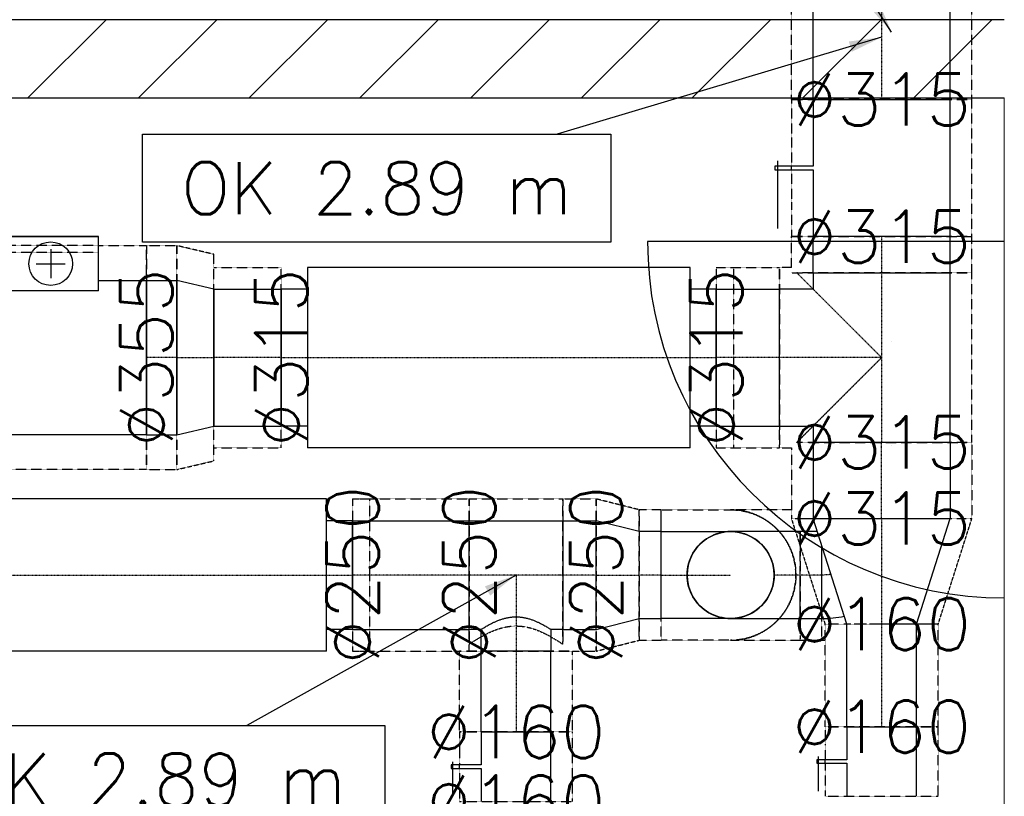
# Model space of a CAD drawing. Header units: millimetres. Extents: x -40063 to 512011, y 350190 to 687060.
# Tile 182 of 256: x 160119 to 162382, y 625321 to 627107. Entities that reach past the tile are written whole.
import ezdxf

# ---------------------------------------------------------------- set-up
doc = ezdxf.new("R2010")
doc.units = ezdxf.units.MM
doc.linetypes.add('DASHDOT', pattern=[1, 0.5, -0.25, 0, -0.25])
doc.linetypes.add('DASHED', pattern=[0.75, 0.5, -0.25])
doc.layers.get('0').update_dxf_attribs({"color": 8})
for name, color, linetype in [('Elementy Modelu - Strefy', 8, 'Continuous'), ('FLUID-N2', 7, 'Continuous'), ('FLUID-N2-120-DIM', 7, 'Continuous'), ('FLUID-N2-120-INF', 7, 'Continuous'), ('FLUID-N2-INS', 7, 'Continuous'), ('FLUID-N2-SYM', 7, 'Continuous'), ('FLUID-W2', 7, 'Continuous'), ('FLUID-W2-120-DIM', 7, 'Continuous'), ('FLUID-W2-120-INF', 7, 'Continuous'), ('FLUID-W2-INS', 7, 'Continuous'), ('FLUID-W2-SYM', 7, 'Continuous'), ('Konstrukcja - Ściany zew', 8, 'Continuous'), ('X_ref', 8, 'Continuous')]:
    doc.layers.add(name, color=color, linetype=linetype)
doc.styles.add('FDBES', font='simplex.shx')
doc.dimstyles.new('FDBES', dxfattribs={"dimscale": 50, "dimtxt": 4, "dimasz": 2.5, "dimexe": 0.8, "dimexo": 2, "dimgap": 1, "dimtad": 1, "dimdsep": 46, "dimtxsty": 'FDBES', "dimcen": 2.5, "dimclrd": 4, "dimclre": 5, "dimadec": 0, "dimazin": 0, "dimtfac": 1, "dimtmove": 0, "dimatfit": 3, "dimfxl": 1, "dimarcsym": 0})

# ---------------------------------------------------------------- blocks, each defined once
blk = doc.blocks.new('*U14560')
at = {"color": 0, "linetype": 'ByBlock', "lineweight": -2}
for p, q in [((-110, 278.5), (-110, 153.6)), ((-110, 278.5), (-110, 278.5)), ((110, 278.5), (-110, 278.5)), ((-110, 278.5), (110, 278.5)), ((110, 278.5), (110, 278.5)), ((110, 163.9), (110, 278.5)), ((-220, 177.5), (-110, 177.5)), ((110, 177.5), (220, 177.5)), ((110, 153.6), (110, 163.9)), ((110, 153.6), (-110, 153.6)), ((220, -177.5), (-220, -177.5))]:
    blk.add_line(p, q, dxfattribs=at)
at = {"color": 124, "linetype": 'Continuous', "lineweight": -3}
for p, q in [((0, 249.4), (0, 182.7)), ((-33.3, 216), (33.3, 216))]:
    blk.add_line(p, q, dxfattribs=at)
at = {"color": 124, "linetype": 'Continuous', "lineweight": -2}
for p, q in [((-220, 177.2), (-220, 0)), ((220, 0), (220, 177.2)), ((-220, 0), (-220, -177.2)), ((220, -177.2), (220, 0))]:
    blk.add_line(p, q, dxfattribs=at)
at = {"color": 124, "linetype": 'Continuous', "lineweight": -3}
blk.add_ellipse((0, 216), major_axis=(50, 0), ratio=1, dxfattribs=at)
at = {"layer": 'FLUID-N2-INS', "color": 124, "linetype": 'DASHED', "lineweight": -3}
for p, q in [((-220, 257.5), (-220, 177.2)), ((-220, 257.5), (-110, 257.5)), ((110, 257.5), (-110, 257.5)), ((-110, 257.5), (-110, 241.6)), ((110, 257.5), (220, 257.5)), ((110, 241.6), (110, 257.5)), ((220, 177.2), (220, 257.5)), ((110, 241.6), (-110, 241.6)), ((-220, -177.2), (-220, -257.5)), ((220, -257.5), (220, -177.2)), ((220, -257.5), (-220, -257.5))]:
    blk.add_line(p, q, dxfattribs=at)
blk = doc.blocks.new('*U14559')
at = {"color": 124, "linetype": 'Continuous', "lineweight": -2}
for p, q in [((-35, 0), (-35, 177.5)), ((35, 177.5), (35, 0)), ((-35, -177.5), (-35, 0)), ((35, 0), (35, -177.5))]:
    blk.add_line(p, q, dxfattribs=at)
at = {"color": 0, "linetype": 'ByBlock', "lineweight": -2}
for p, q in [((35, 177.5), (-35, 177.5)), ((35, -177.5), (-35, -177.5))]:
    blk.add_line(p, q, dxfattribs=at)
at = {"layer": 'FLUID-N2-INS', "color": 124, "linetype": 'DASHED', "lineweight": -3}
for p, q in [((-35, 177.5), (-35, 257.5)), ((35, 257.5), (-35, 257.5)), ((35, 257.5), (35, 177.5)), ((-35, -257.5), (-35, -177.5)), ((35, -177.5), (35, -257.5)), ((35, -257.5), (-35, -257.5))]:
    blk.add_line(p, q, dxfattribs=at)
at = {"layer": 'FLUID-N2-SYM', "color": 124, "linetype": 'DASHDOT', "lineweight": -3}
blk.add_line((-35, 0), (35, 0), dxfattribs=at)
blk = doc.blocks.new('*U14557')
at = {"color": 124, "linetype": 'Continuous', "lineweight": -2}
for p, q in [((-42.5, 177.5), (-42.5, 0)), ((42.5, 0), (42.5, 157.5)), ((-42.5, 0), (-42.5, -177.5)), ((42.5, -157.5), (42.5, 0))]:
    blk.add_line(p, q, dxfattribs=at)
at = {"color": 0, "linetype": 'ByBlock', "lineweight": -2}
for p, q in [((42.5, 157.5), (-42.5, 177.5)), ((-42.5, -177.5), (42.5, -157.5))]:
    blk.add_line(p, q, dxfattribs=at)
at = {"layer": 'FLUID-N2-INS', "color": 124, "linetype": 'DASHED', "lineweight": -3}
for p, q in [((-42.5, 257.5), (-42.5, 177.5)), ((42.5, 237.5), (-42.5, 257.5)), ((42.5, 157.5), (42.5, 237.5)), ((42.5, -237.5), (42.5, -157.5)), ((-42.5, -177.5), (-42.5, -257.5)), ((-42.5, -257.5), (42.5, -237.5))]:
    blk.add_line(p, q, dxfattribs=at)
at = {"layer": 'FLUID-N2-SYM', "color": 124, "linetype": 'DASHDOT', "lineweight": -3}
blk.add_line((-42.5, 0), (42.5, 0), dxfattribs=at)
blk = doc.blocks.new('*U14556')
at = {"color": 124, "linetype": 'Continuous', "lineweight": -2}
for p, q in [((-77.5, 0), (-77.5, 157.5)), ((-77.5, -157.5), (-77.5, 0))]:
    blk.add_line(p, q, dxfattribs=at)
at = {"color": 0, "linetype": 'ByBlock', "lineweight": -2}
for p, q in [((77.5, 157.5), (-77.5, 157.5)), ((77.5, -157.5), (-77.5, -157.5))]:
    blk.add_line(p, q, dxfattribs=at)
at = {"color": 124, "linetype": 'Continuous', "lineweight": -3}
for p, q in [((77.5, 157.5), (77.5, 0)), ((77.5, 0), (77.5, -157.5))]:
    blk.add_line(p, q, dxfattribs=at)
at = {"layer": 'FLUID-N2-INS', "color": 124, "linetype": 'DASHED', "lineweight": -3}
for p, q in [((-77.5, 157.5), (-77.5, 207.5)), ((77.5, 207.5), (-77.5, 207.5)), ((-77.5, -207.5), (-77.5, -157.5)), ((77.5, -207.5), (-77.5, -207.5))]:
    blk.add_line(p, q, dxfattribs=at)
at = {"layer": 'FLUID-N2-SYM', "color": 124, "linetype": 'DASHDOT', "lineweight": -3}
blk.add_line((-77.5, 0), (77.5, 0), dxfattribs=at)
blk = doc.blocks.new('*U14554')
at = {"color": 0, "linetype": 'ByBlock', "lineweight": -2}
for p, q in [((-440, 207.5), (-440, 0)), ((440, 207.5), (-440, 207.5)), ((440, 0), (440, 207.5)), ((-440, 157.5), (-500, 157.5)), ((500, 157.5), (440, 157.5)), ((-440, 0), (-440, -207.5)), ((440, -207.5), (440, 0)), ((-440, -157.5), (-500, -157.5)), ((500, -157.5), (440, -157.5)), ((440, -207.5), (-440, -207.5))]:
    blk.add_line(p, q, dxfattribs=at)
at = {"color": 124, "linetype": 'Continuous', "lineweight": -3}
for p, q in [((-500, 157.5), (-500, 0)), ((-500, 0), (-500, -157.5))]:
    blk.add_line(p, q, dxfattribs=at)
at = {"color": 124, "linetype": 'Continuous', "lineweight": -2}
for p, q in [((500, 0), (500, 157.5)), ((500, -157.5), (500, 0))]:
    blk.add_line(p, q, dxfattribs=at)
at = {"layer": 'FLUID-N2-INS', "color": 124, "linetype": 'DASHED', "lineweight": -3}
for p, q in [((500, 207.5), (500, 157.5)), ((500, 207.5), (540, 207.5)), ((540, 0), (540, 207.5)), ((540, -207.5), (540, 0)), ((500, -157.5), (500, -207.5)), ((500, -207.5), (540, -207.5))]:
    blk.add_line(p, q, dxfattribs=at)
at = {"layer": 'FLUID-N2-SYM', "color": 124, "linetype": 'DASHDOT', "lineweight": -3}
blk.add_line((-500, 0), (500, 0), dxfattribs=at)
blk = doc.blocks.new('*U14547')
at = {"color": 124, "linetype": 'Continuous', "lineweight": -2}
for p, q in [((-72.5, 0), (-72.5, 157.5)), ((72.5, 157.5), (72.5, 0)), ((-72.5, -157.5), (-72.5, 0)), ((72.5, 0), (72.5, -157.5))]:
    blk.add_line(p, q, dxfattribs=at)
at = {"color": 0, "linetype": 'ByBlock', "lineweight": -2}
for p, q in [((72.5, 157.5), (-72.5, 157.5)), ((72.5, -157.5), (-72.5, -157.5))]:
    blk.add_line(p, q, dxfattribs=at)
at = {"layer": 'FLUID-N2-INS', "color": 124, "linetype": 'DASHED', "lineweight": -3}
for p, q in [((-72.5, 157.5), (-72.5, 207.5)), ((72.5, 207.5), (-72.5, 207.5)), ((72.5, 207.5), (72.5, 157.5)), ((-72.5, -207.5), (-72.5, -157.5)), ((72.5, -157.5), (72.5, -207.5)), ((72.5, -207.5), (-72.5, -207.5))]:
    blk.add_line(p, q, dxfattribs=at)
at = {"layer": 'FLUID-N2-SYM', "color": 124, "linetype": 'DASHDOT', "lineweight": -3}
blk.add_line((-72.5, 0), (72.5, 0), dxfattribs=at)
blk = doc.blocks.new('*U14525')
at = {"color": 124, "linetype": 'Continuous', "lineweight": -2}
for p, q in [((-143, 157.5), (-143, 0)), ((143, 0), (143, 157.5)), ((-143, 0), (-143, -157.5)), ((143, -157.5), (143, 0))]:
    blk.add_line(p, q, dxfattribs=at)
at = {"color": 0, "linetype": 'ByBlock', "lineweight": -2}
for p, q in [((143, 157.5), (-143, 157.5)), ((143, -157.5), (-143, -157.5))]:
    blk.add_line(p, q, dxfattribs=at)
at = {"layer": 'FLUID-N2-INS', "color": 124, "linetype": 'DASHED', "lineweight": -3}
for p, q in [((-143, 207.5), (-143, 157.5)), ((143, 207.5), (-143, 207.5)), ((143, 157.5), (143, 207.5)), ((-143, -157.5), (-143, -207.5)), ((143, -207.5), (143, -157.5)), ((143, -207.5), (-143, -207.5))]:
    blk.add_line(p, q, dxfattribs=at)
at = {"layer": 'FLUID-N2-SYM', "color": 124, "linetype": 'DASHDOT', "lineweight": -3}
blk.add_line((-143, 0), (143, 0), dxfattribs=at)
blk = doc.blocks.new('*U14512')
at = {"color": 0, "linetype": 'ByBlock', "lineweight": -2}
for p, q in [((-157.5, 157.5), (-157.5, 235)), ((157.5, 235), (157.5, 157.5)), ((-195, 157.5), (-157.5, 157.5)), ((157.5, 157.5), (195, 157.5)), ((195, -157.5), (-195, -157.5))]:
    blk.add_line(p, q, dxfattribs=at)
at = {"layer": 'FLUID-N2-INS', "color": 124, "linetype": 'DASHED', "lineweight": -3}
for p, q in [((-207.5, 207.5), (-207.5, 235)), ((-207.5, 235), (207.5, 235)), ((207.5, 235), (207.5, 207.5)), ((-195, -207.5), (-195, 195)), ((0, 0), (-195, 195)), ((195, 195), (0, 0)), ((195, 179.7), (195, -195)), ((-195, 0), (-195.2, 0)), ((195, -207.5), (-195, -207.5))]:
    blk.add_line(p, q, dxfattribs=at)
at = {"layer": 'FLUID-N2-SYM', "color": 124, "linetype": 'DASHDOT', "lineweight": -3}
for p, q in [((0, 0), (0, 235)), ((-195, 0), (195, 0))]:
    blk.add_line(p, q, dxfattribs=at)
blk = doc.blocks.new('*U14459')
at = {"color": 124, "linetype": 'Continuous', "lineweight": -2}
for p, q in [((-87.5, 157.5), (-87.5, 0)), ((87.5, 0), (87.5, 157.5)), ((-87.5, 0), (-87.5, -157.5)), ((87.5, -157.5), (87.5, 0))]:
    blk.add_line(p, q, dxfattribs=at)
at = {"color": 0, "linetype": 'ByBlock', "lineweight": -2}
for p, q in [((87.5, 157.5), (-87.5, 157.5)), ((87.5, -157.5), (-87.5, -157.5))]:
    blk.add_line(p, q, dxfattribs=at)
at = {"layer": 'FLUID-N2-INS', "color": 124, "linetype": 'DASHED', "lineweight": -3}
for p, q in [((-87.5, 207.5), (-87.5, 207.4)), ((75, 207.5), (-87.5, 207.5)), ((-87.5, 206.7), (-87.5, 203.5)), ((-87.5, 198.6), (-87.5, 157.5)), ((87.5, 157.5), (87.5, 195)), ((-87.5, -157.5), (-87.5, -174.7)), ((87.5, -207.5), (87.5, -157.5)), ((-87.5, -203.5), (-87.5, -203.8)), ((-87.5, -205.4), (-87.5, -205.6)), ((-87.5, -207.4), (-87.5, -207.5)), ((87.5, -207.5), (-87.5, -207.5))]:
    blk.add_line(p, q, dxfattribs=at)
at = {"layer": 'FLUID-N2-SYM', "color": 124, "linetype": 'DASHDOT', "lineweight": -3}
for p, q in [((-87.5, 0), (75, 0)), ((75, 0), (87.5, 0))]:
    blk.add_line(p, q, dxfattribs=at)
blk = doc.blocks.new('*U14441')
at = {"color": 124, "linetype": 'Continuous', "lineweight": -2}
for p, q in [((-121.5, 0, -157.5), (-121.5, 0, -156.9)), ((-121.5, 0, 157.4), (-121.5, 0, 157.5)), ((-121.5, 0, 156.9), (-121.5, 0, 157.4)), ((121.5, 0, 14.8), (121.5, 0, -7.4)), ((121.5, 0, -79.7), (121.5, 0, -80)), ((121.5, 0, 80), (121.5, 0, 79.7)), ((121.5, 0, 80), (121.5, 0, 80))]:
    blk.add_line(p, q, dxfattribs=at)
at = {"color": 0, "linetype": 'ByBlock', "lineweight": -2}
for p, q in [((121.5, 0, 80), (-121.5, 0, 157.5)), ((121.5, 0, -80), (-121.5, 0, -157.5))]:
    blk.add_line(p, q, dxfattribs=at)
at = {"layer": 'FLUID-N2-INS', "color": 124, "linetype": 'DASHED', "lineweight": -3}
for p, q in [((-121.5, 0, -207.4), (-121.5, 0, -206.7)), ((-121.5, 0, 206.7), (-121.5, 0, 207.4)), ((-121.5, 0, 205.6), (-121.5, 0, 206.7)), ((-121.5, 0, 203.8), (-121.5, 0, 205.5)), ((-121.5, 0, 174.7), (-121.5, 0, 203.5)), ((-121.5, 0, -203.5), (-121.5, 0, -157.5)), ((-121.5, 0, -156.9), (-121.5, 0, 156.9)), ((-121.5, 0, 157.5), (-121.5, 0, 166.1)), ((-121.5, 0, -206.7), (-121.5, 0, -206.6)), ((121.5, 0, 130), (-121.5, 0, 207.5)), ((-121.5, 0, -207.5), (121.5, 0, -130)), ((121.5, 0, 129.5), (121.5, 0, 80)), ((121.5, 0, 79.7), (121.5, 0, 14.8)), ((121.5, 0, -7.4), (121.5, 0, -79.7)), ((121.5, 0, -80), (121.5, 0, -129.5)), ((121.5, 0, -129.5), (121.5, 0, -130)), ((121.5, 0, 129.9), (121.5, 0, 129.5))]:
    blk.add_line(p, q, dxfattribs=at)
at = {"layer": 'FLUID-N2-SYM', "color": 124, "linetype": 'DASHDOT', "lineweight": -3}
for p in [(-121.5, 0), (121.5, 0)]:
    blk.add_line(p, (121.5, 0), dxfattribs=at)
blk = doc.blocks.new('*U14542')
at = {"color": 124, "linetype": 'Continuous', "lineweight": -2}
for p, q in [((-118, 80), (-118, 77.7)), ((118, 0), (118, 80)), ((118, -80), (118, 0)), ((-118, -77.7), (-118, -79.7)), ((-118, -79.7), (-118, -80))]:
    blk.add_line(p, q, dxfattribs=at)
at = {"color": 0, "linetype": 'ByBlock', "lineweight": -2}
for p, q in [((118, 80), (-118, 80)), ((118, -80), (-118, -80))]:
    blk.add_line(p, q, dxfattribs=at)
at = {"layer": 'FLUID-N2-INS', "color": 124, "linetype": 'DASHED', "lineweight": -3}
for p, q in [((-118, 130), (-118, 80)), ((118, 130), (-118, 130)), ((118, 80), (118, 130)), ((-118, 77.7), (-118, 0)), ((-118, 0), (-118, -77.7)), ((-118, -80), (-118, -130)), ((118, -130), (118, -80)), ((118, -130), (-118, -130))]:
    blk.add_line(p, q, dxfattribs=at)
at = {"layer": 'FLUID-N2-SYM', "color": 124, "linetype": 'DASHDOT', "lineweight": -3}
for p, q in [((-118, 0), (118, 0)), ((-118, 0), (-118, 0)), ((118, 0), (118, 0))]:
    blk.add_line(p, q, dxfattribs=at)
blk = doc.blocks.new('*U17163')
at = {"color": 0, "linetype": 'ByBlock', "lineweight": -2}
for p, q in [((80, 0, -80), (-80, 0, -80)), ((-80, 0, 80), (-4, 0, 80)), ((-11.3, 0, 146), (0, 0, 146)), ((-4, 0, 149.2), (4, 0, 149.2)), ((-4, 0, 80), (-4, 0, 149.2)), ((4, 0, 130), (-4, 0, 130)), ((0, 0, 146), (67.9, 0, 146)), ((4, 0, 149.2), (4, 0, 80)), ((4, 0, 80), (80, 0, 80))]:
    blk.add_line(p, q, dxfattribs=at)
at = {"layer": 'FLUID-N2-INS', "color": 124, "linetype": 'DASHED', "lineweight": -3}
for p, q in [((80, 0, -130), (-80, 0, -130)), ((-80, 0, 130), (-40, 0, 130)), ((-80, 0, -130), (-80, 0, 130)), ((-40, 0, 130), (-4, 0, 130)), ((4, 0, 130), (40, 0, 130)), ((40, 0, 130), (80, 0, 130)), ((80, 0, 130), (80, 0, -130))]:
    blk.add_line(p, q, dxfattribs=at)
blk = doc.blocks.new('*U14429')
at = {"color": 0, "linetype": 'ByBlock', "lineweight": -2}
for p, q in [((-440, 175), (-440, 0)), ((440, 175), (-440, 175)), ((440, 0), (440, 175)), ((-440, 125), (-500, 125)), ((500, 125), (440, 125)), ((-440, 0), (-440, -175)), ((440, -175), (440, 0)), ((-440, -125), (-500, -125)), ((500, -125), (440, -125)), ((440, -175), (-440, -175))]:
    blk.add_line(p, q, dxfattribs=at)
at = {"color": 243, "linetype": 'Continuous', "lineweight": -3}
for p, q in [((-500, 125), (-500, 0)), ((-500, 0), (-500, -125))]:
    blk.add_line(p, q, dxfattribs=at)
at = {"color": 243, "linetype": 'Continuous', "lineweight": -2}
for p, q in [((500, 0), (500, 125)), ((500, -125), (500, 0))]:
    blk.add_line(p, q, dxfattribs=at)
at = {"layer": 'FLUID-W2-INS', "color": 243, "linetype": 'DASHED', "lineweight": -3}
for p, q in [((500, 175), (500, 125)), ((500, 175), (540, 175)), ((540, 0), (540, 175)), ((540, -175), (540, 0)), ((500, -125), (500, -175)), ((500, -175), (540, -175))]:
    blk.add_line(p, q, dxfattribs=at)
at = {"layer": 'FLUID-W2-SYM', "color": 243, "linetype": 'DASHDOT', "lineweight": -3}
blk.add_line((-500, 0), (500, 0), dxfattribs=at)
blk = doc.blocks.new('*U14529')
at = {"color": 243, "linetype": 'Continuous', "lineweight": -2}
for p, q in [((-38.5, 0), (-38.5, 125)), ((38.5, 125), (38.5, 0)), ((-38.5, -125), (-38.5, 0)), ((38.5, 0), (38.5, -125))]:
    blk.add_line(p, q, dxfattribs=at)
at = {"color": 0, "linetype": 'ByBlock', "lineweight": -2}
for p, q in [((38.5, 125), (-38.5, 125)), ((38.5, -125), (-38.5, -125))]:
    blk.add_line(p, q, dxfattribs=at)
at = {"layer": 'FLUID-W2-INS', "color": 243, "linetype": 'DASHED', "lineweight": -3}
for p, q in [((-38.5, 125), (-38.5, 175)), ((38.5, 175), (-38.5, 175)), ((38.5, 175), (38.5, 125)), ((-38.5, -175), (-38.5, -125)), ((38.5, -125), (38.5, -158.9)), ((15.8, -175), (-38.5, -175))]:
    blk.add_line(p, q, dxfattribs=at)
at = {"layer": 'FLUID-W2-SYM', "color": 243, "linetype": 'DASHDOT', "lineweight": -3}
blk.add_line((-38.5, 0), (38.5, 0), dxfattribs=at)
blk = doc.blocks.new('*U14422')
at = {"color": 0, "linetype": 'ByBlock', "lineweight": -2}
for p, q in [((-80, 125), (-80, 175)), ((80, 175), (80, 125)), ((-107.5, 125), (-80, 125)), ((80, 125), (107.5, 125)), ((107.5, -125), (-107.5, -125))]:
    blk.add_line(p, q, dxfattribs=at)
at = {"color": 243, "linetype": 'Continuous', "lineweight": -3}
for points, knots in [([(0, 96), (-2.6, 96), (-5.3, 96.2), (-10.5, 96.6), (-13.2, 96.9), (-18.4, 97.8), (-21, 98.3), (-26.1, 99.5), (-28.6, 100.2), (-33.5, 101.7), (-35.9, 102.5), (-40.5, 104.2), (-42.7, 105.1), (-47, 106.9), (-49.1, 107.8), (-53, 109.7), (-54.8, 110.6), (-58.3, 112.3), (-60, 113.2), (-63.2, 115), (-64.7, 115.8), (-67.7, 117.5), (-69, 118.3), (-71.5, 119.8), (-72.7, 120.5), (-74.8, 121.7), (-75.7, 122.3), (-77.3, 123.3), (-77.9, 123.7), (-79, 124.3), (-79.4, 124.6), (-79.9, 124.9), (-80, 125), (-80, 125)], [0, 0, 0, 0, 7.849917, 7.849917, 15.699834, 15.699834, 23.549751, 23.549751, 31.399668, 31.399668, 39.249584, 39.249584, 47.099501, 47.099501, 54.949418, 54.949418, 62.799335, 62.799335, 70.579309, 70.579309, 78.359282, 78.359282, 86.139256, 86.139256, 93.919229, 93.919229, 101.699203, 101.699203, 109.479176, 109.479176, 117.259149, 117.259149, 125.039123, 125.039123, 125.039123, 125.039123]), ([(80, 125), (80, 125), (79.9, 124.9), (79.4, 124.6), (79, 124.3), (77.9, 123.7), (77.3, 123.3), (75.7, 122.3), (74.8, 121.7), (72.7, 120.5), (71.5, 119.8), (69, 118.3), (67.7, 117.5), (64.7, 115.8), (63.2, 115), (60, 113.2), (58.3, 112.3), (54.8, 110.6), (53, 109.7), (49.1, 107.8), (47, 106.9), (42.7, 105.1), (40.5, 104.2), (35.9, 102.5), (33.5, 101.7), (28.6, 100.2), (26.1, 99.5), (21, 98.3), (18.4, 97.8), (13.2, 96.9), (10.5, 96.6), (5.3, 96.2), (2.6, 96), (0, 96)], [375.117369, 375.117369, 375.117369, 375.117369, 382.897342, 382.897342, 390.677316, 390.677316, 398.457289, 398.457289, 406.237263, 406.237263, 414.017236, 414.017236, 421.797209, 421.797209, 429.577183, 429.577183, 437.357156, 437.357156, 445.207073, 445.207073, 453.05699, 453.05699, 460.906907, 460.906907, 468.756824, 468.756824, 476.606741, 476.606741, 484.456658, 484.456658, 492.306575, 492.306575, 500.156492, 500.156492, 500.156492, 500.156492])]:
    blk.add_open_spline(points, degree=3, knots=knots, dxfattribs=at)
at = {"layer": 'FLUID-W2-INS', "color": 243, "linetype": 'DASHED', "lineweight": -3}
for p, q in [((130, 175), (-130, 175)), ((-130, 174.9), (-130, 175)), ((-107.5, 159), (-107.5, -175)), ((107.5, -175), (107.5, 159)), ((130, 175), (130, 174.9)), ((107.5, 0), (107.7, 0)), ((107.5, -175), (-107.5, -175))]:
    blk.add_line(p, q, dxfattribs=at)
blk.add_open_spline([(107.5, 159), (107.5, 159), (107.5, 159), (105.1, 157.4), (102.6, 155.7), (97.4, 152.3), (94.7, 150.6), (89.1, 147.2), (86.1, 145.4), (79.8, 141.7), (76.5, 139.9), (69.6, 136.2), (66, 134.4), (58.5, 130.9), (54.7, 129.2), (46.8, 126.1), (42.7, 124.6), (34.5, 122.1), (30.3, 120.9), (21.7, 119.1), (17.4, 118.4), (10.9, 117.6), (8.7, 117.5), (4.4, 117.2), (2.2, 117.2), (0, 117.2), (-2.2, 117.2), (-4.4, 117.2), (-8.7, 117.5), (-10.9, 117.6), (-17.4, 118.4), (-21.7, 119.1), (-30.3, 120.9), (-34.5, 122.1), (-42.7, 124.6), (-46.8, 126.1), (-54.7, 129.2), (-58.5, 130.9), (-66, 134.4), (-69.6, 136.2), (-76.5, 139.9), (-79.8, 141.7), (-86.1, 145.4), (-89.1, 147.2), (-94.7, 150.6), (-97.4, 152.3), (-102.6, 155.7), (-105.1, 157.4), (-107.5, 159), (-107.5, 159), (-107.5, 159)], degree=3, knots=[-130.251438, -130.251438, -130.251438, -130.251438, -130.13754, -130.13754, -117.331786, -117.331786, -104.526031, -104.526031, -91.460277, -91.460277, -78.394523, -78.394523, -65.328769, -65.328769, -52.263015, -52.263015, -39.197262, -39.197262, -26.131508, -26.131508, -13.065754, -13.065754, -6.532877, -6.532877, 0, 0, 0, 6.532877, 6.532877, 13.065754, 13.065754, 26.131508, 26.131508, 39.197262, 39.197262, 52.263015, 52.263015, 65.328769, 65.328769, 78.394523, 78.394523, 91.460277, 91.460277, 104.526031, 104.526031, 117.331786, 117.331786, 130.13754, 130.13754, 130.251438, 130.251438, 130.251438, 130.251438], dxfattribs=at)
at = {"layer": 'FLUID-W2-SYM', "color": 243, "linetype": 'DASHDOT', "lineweight": -3}
for p, q in [((0, 0), (0, 175)), ((-107.5, 0), (-107.3, 0)), ((-107.3, 0), (107.5, 0))]:
    blk.add_line(p, q, dxfattribs=at)
blk = doc.blocks.new('*U14416')
at = {"color": 243, "linetype": 'Continuous', "lineweight": -2}
for p, q in [((-134, 0), (-134, 125)), ((134, 125), (134, 0)), ((-134, -125), (-134, 0)), ((134, 0), (134, -125))]:
    blk.add_line(p, q, dxfattribs=at)
at = {"color": 0, "linetype": 'ByBlock', "lineweight": -2}
for p, q in [((134, 125), (-134, 125)), ((134, -125), (-134, -125))]:
    blk.add_line(p, q, dxfattribs=at)
at = {"layer": 'FLUID-W2-INS', "color": 243, "linetype": 'DASHED', "lineweight": -3}
for p, q in [((-134, 125), (-134, 175)), ((134, 175), (-134, 175)), ((134, 175), (134, 125)), ((-134, -174.9), (-134, -125)), ((134, -125), (134, -175)), ((134, -175), (-111.7, -175))]:
    blk.add_line(p, q, dxfattribs=at)
at = {"layer": 'FLUID-W2-SYM', "color": 243, "linetype": 'DASHDOT', "lineweight": -3}
blk.add_line((-134, 0), (134, 0), dxfattribs=at)
blk = doc.blocks.new('*U14528')
at = {"color": 243, "linetype": 'Continuous', "lineweight": -2}
for p, q in [((-93, 80), (-93, 0)), ((93, 0), (93, 80)), ((-93, 0), (-93, -80)), ((93, -80), (93, 0))]:
    blk.add_line(p, q, dxfattribs=at)
at = {"color": 0, "linetype": 'ByBlock', "lineweight": -2}
for p, q in [((93, 80), (-93, 80)), ((93, -80), (-93, -80))]:
    blk.add_line(p, q, dxfattribs=at)
at = {"layer": 'FLUID-W2-INS', "color": 243, "linetype": 'DASHED', "lineweight": -3}
for p, q in [((-93, 130), (-93, 80)), ((93, 130), (-93, 130)), ((93, 80), (93, 130)), ((-93, -80), (-93, -130)), ((93, -130), (93, -80)), ((93, -130), (-93, -130))]:
    blk.add_line(p, q, dxfattribs=at)
at = {"layer": 'FLUID-W2-SYM', "color": 243, "linetype": 'DASHDOT', "lineweight": -3}
for p, q in [((-93, 0), (-92.9, 0)), ((-92.9, 0), (93, 0)), ((92.9, 0), (93, 0))]:
    blk.add_line(p, q, dxfattribs=at)
blk = doc.blocks.new('*U14513')
at = {"color": 0, "linetype": 'ByBlock', "lineweight": -2}
for p, q in [((25, 0, -100), (-25, 0, -100)), ((-25, 0, 100), (25, 0, 100))]:
    blk.add_line(p, q, dxfattribs=at)
at = {"layer": 'FLUID-W2-INS', "color": 243, "linetype": 'DASHED', "lineweight": -3}
for p, q in [((25, 0, -150), (-25, 0, -150)), ((-25, 0, 150), (25, 0, 150)), ((-25, 0, -150), (-25, 0, 150)), ((25, 0, 150), (25, 0, -150))]:
    blk.add_line(p, q, dxfattribs=at)
at = {"layer": 'FLUID-W2-SYM', "color": 243, "linetype": 'DASHDOT', "lineweight": -3}
blk.add_line((-25, 0), (25, 0), dxfattribs=at)
blk = doc.blocks.new('*U14475')
at = {"color": 0, "linetype": 'ByBlock', "lineweight": -2}
for p, q in [((49.5, 0, -100), (-49.5, 0, -125)), ((-49.5, 0, 125), (49.5, 0, 100))]:
    blk.add_line(p, q, dxfattribs=at)
at = {"layer": 'FLUID-W2-INS', "color": 243, "linetype": 'DASHED', "lineweight": -3}
for p, q in [((49.5, 0, -150), (-49.5, 0, -175)), ((-49.5, 0, 175), (49.5, 0, 150)), ((-49.5, 0, -175), (-49.5, 0, 175)), ((49.5, 0, 150), (49.5, 0, -150))]:
    blk.add_line(p, q, dxfattribs=at)
at = {"layer": 'FLUID-W2-SYM', "color": 243, "linetype": 'DASHDOT', "lineweight": -3}
for q in [(49.5, 0), (-49.5, 0)]:
    blk.add_line((-49.5, 0), q, dxfattribs=at)
blk = doc.blocks.new('*U14493')
at = {"color": 243, "linetype": 'Continuous', "lineweight": -2}
for p, q in [((-25, 0, -90.7), (-25, 0, 66)), ((-25, 0, -90.7), (-25, 0, -90.7)), ((25, 0, 98.1), (25, 0, 66)), ((25, 0, 100), (25, 0, 98.1))]:
    blk.add_line(p, q, dxfattribs=at)
at = {"color": 0, "linetype": 'ByBlock', "lineweight": -2}
for p, q in [((25, 0, -100), (-25, 0, -100)), ((-14.2, 0, 100), (25, 0, 100))]:
    blk.add_line(p, q, dxfattribs=at)
at = {"layer": 'FLUID-W2-INS', "color": 243, "linetype": 'DASHED', "lineweight": -3}
for p, q in [((25, 0, -150), (-25, 0, -150)), ((-25, 0, -150), (-25, 0, -90.7)), ((25, 0, -147.3), (25, 0, -150)), ((25, 0, -131.2), (25, 0, -147.1)), ((25, 0, 66), (25, 0, -120.9))]:
    blk.add_line(p, q, dxfattribs=at)
at = {"layer": 'FLUID-W2-SYM', "color": 243, "linetype": 'DASHDOT', "lineweight": -3}
blk.add_line((-25, 0), (25, 0), dxfattribs=at)
blk = doc.blocks.new('*U14524')
at = {"color": 243, "linetype": 'Continuous', "lineweight": -2}
for q in [(130, -36), (130, 120.7)]:
    blk.add_line((130, 120.7), q, dxfattribs=at)
at = {"color": 0, "linetype": 'ByBlock', "lineweight": -2}
blk.add_ellipse((130, -130), major_axis=(0, 260), ratio=1, start_param=0, end_param=0.198698, dxfattribs=at)
at = {"layer": 'FLUID-W2-INS', "color": 243, "linetype": 'DASHED', "lineweight": -3}
blk.add_line((130, 180), (130, 120.7), dxfattribs=at)
blk.add_ellipse((130, -130), major_axis=(0, 310), ratio=1, start_param=0, end_param=0.022859, dxfattribs=at)
at = {"layer": 'FLUID-W2-SYM', "color": 243, "linetype": 'DASHDOT', "lineweight": -3, "extrusion": (1.56619e-17, -1.20428e-16, -1)}
blk.add_ellipse((130, -130), major_axis=(-20.6, 158.7), ratio=1, start_param=0, end_param=0.129326, dxfattribs=at)
blk = doc.blocks.new('*U14523')
at = {"color": 0, "linetype": 'ByBlock', "lineweight": -2}
for p, q in [((130, 0, 100), (-30, 0, 100)), ((-30, 0, -100), (130, 0, -100))]:
    blk.add_line(p, q, dxfattribs=at)
at = {"color": 243, "linetype": 'Continuous', "lineweight": -2}
for p, q in [((130, 0), (130, 0, 100)), ((130, 0, -100), (130, 0))]:
    blk.add_line(p, q, dxfattribs=at)
at = {"color": 243, "linetype": 'Continuous', "lineweight": -2, "extrusion": (2.24964e-32, -1, -1.83697e-16)}
blk.add_ellipse((-30, 0), major_axis=(0, 0, 100), ratio=1, start_param=0, end_param=1.570796, dxfattribs=at)
at = {"color": 243, "linetype": 'Continuous', "lineweight": -2, "extrusion": (2.44929e-16, -1, 2.99952e-32)}
blk.add_ellipse((-30, 0), major_axis=(-100, 0), ratio=1, start_param=0, end_param=1.570796, dxfattribs=at)
at = {"layer": 'FLUID-W2-INS', "color": 243, "linetype": 'DASHED', "lineweight": -3}
for p, q in [((-30, 0, -150), (130, 0, -150)), ((130, 0, 150), (-30, 0, 150)), ((130, 0, -150), (130, 0, -100)), ((130, 0, 100), (130, 0, 150))]:
    blk.add_line(p, q, dxfattribs=at)
at = {"layer": 'FLUID-W2-INS', "color": 243, "linetype": 'DASHED', "lineweight": -3, "extrusion": (2.44929e-16, -1, 2.99952e-32)}
blk.add_ellipse((-30, 0), major_axis=(-150, 0), ratio=1, start_param=0, end_param=1.570796, dxfattribs=at)
at = {"layer": 'FLUID-W2-INS', "color": 243, "linetype": 'DASHED', "lineweight": -3, "extrusion": (2.24964e-32, -1, -1.83697e-16)}
blk.add_ellipse((-30, 0), major_axis=(0, 0, 150), ratio=1, start_param=0, end_param=1.570796, dxfattribs=at)
at = {"layer": 'FLUID-W2-SYM', "color": 243, "linetype": 'DASHDOT', "lineweight": -3}
blk.add_line((130, 0), (-30, 0), dxfattribs=at)
blk = doc.blocks.new('*U14421')
at = {"color": 243, "linetype": 'Continuous', "lineweight": -3, "extrusion": (-1, 1.36846e-48, 1.83697e-16)}
for major_axis in [(0, 0, 100), (0, 0, -100)]:
    blk.add_ellipse((0, 0), major_axis=major_axis, ratio=1, start_param=0, end_param=3.141593, dxfattribs=at)
at = {"color": 243, "linetype": 'Continuous', "lineweight": -2, "extrusion": (1, -1.36846e-48, -1.83697e-16)}
for major_axis in [(0, 0, -100), (0, 0, 100)]:
    blk.add_ellipse((0, 0), major_axis=major_axis, ratio=1, start_param=0, end_param=3.141593, dxfattribs=at)
at = {"layer": 'FLUID-W2-INS', "color": 243, "linetype": 'DASHED', "lineweight": -3, "extrusion": (1, -1.36846e-48, -1.83697e-16)}
blk.add_ellipse((0, 0), major_axis=(0, 0, 150), ratio=1, start_param=0, end_param=3.141593, dxfattribs=at)
blk = doc.blocks.new('*U14520')
at = {"color": 0, "linetype": 'ByBlock', "lineweight": -2}
for p, q in [((0, 30, 100), (0, -130, 100)), ((0, -130, -100), (0, 30, -100))]:
    blk.add_line(p, q, dxfattribs=at)
at = {"color": 243, "linetype": 'Continuous', "lineweight": -2}
for p, q in [((0, -130, 100), (0, -130)), ((0, -130, -66), (0, -130, -98.1)), ((0, -130, -98.1), (0, -130, -100))]:
    blk.add_line(p, q, dxfattribs=at)
at = {"color": 243, "linetype": 'Continuous', "lineweight": -3, "extrusion": (-1, -1.4558e-13, 4.72323e-32)}
for major_axis in [(0, -100), (0, 100)]:
    blk.add_ellipse((0, 30), major_axis=major_axis, ratio=1, start_param=0, end_param=3.141593, dxfattribs=at)
at = {"layer": 'FLUID-W2-INS', "color": 243, "linetype": 'DASHED', "lineweight": -3}
for p, q in [((0, -109.6, -150), (0, 30, -150)), ((0, 30, 150), (0, -130, 150)), ((0, -130), (0, -130, -66)), ((0, -130, 138.6), (0, -130, 100)), ((0, -130, 147.3), (0, -130, 147.1))]:
    blk.add_line(p, q, dxfattribs=at)
at = {"layer": 'FLUID-W2-SYM', "color": 243, "linetype": 'DASHDOT', "lineweight": -3}
for p, q in [((0, -120), (0, -70)), ((0, -130), (0, -120))]:
    blk.add_line(p, q, dxfattribs=at)
blk = doc.blocks.new('*U14519')
at = {"color": 0, "linetype": 'ByBlock', "lineweight": -2}
for p, q in [((-523.6, 0, -100), (-611, 0, -100)), ((-611, 0, 100), (-523.6, 0, 100)), ((-130.9, 0, -100), (-131.1, 0, -100)), ((-131.1, 0, 100), (-130.9, 0, 100)), ((155.3, 0, -100), (155.1, 0, -100)), ((155.1, 0, 100), (155.3, 0, 100)), ((470.5, 0, -100), (470.3, 0, -100)), ((470.3, 0, 100), (470.5, 0, 100)), ((553.8, 0, -100), (553.5, 0, -100)), ((553.5, 0, 100), (553.8, 0, 100))]:
    blk.add_line(p, q, dxfattribs=at)
at = {"layer": 'FLUID-W2-INS', "color": 243, "linetype": 'DASHED', "lineweight": -3}
for p, q in [((-573.6, 0, -150), (-611, 0, -150)), ((-611, 0, 150), (-573.6, 0, 150)), ((-611, 0, -150), (-611, 0, 150)), ((-130.9, 0, -150), (-131.1, 0, -150)), ((-131.1, 0, 150), (-130.9, 0, 150)), ((155.3, 0, -150), (155.1, 0, -150)), ((155.1, 0, 150), (155.3, 0, 150)), ((470.5, 0, -150), (470.3, 0, -150)), ((470.3, 0, 150), (470.5, 0, 150)), ((553.8, 0, -150), (553.5, 0, -150))]:
    blk.add_line(p, q, dxfattribs=at)
at = {"layer": 'FLUID-W2-SYM', "color": 243, "linetype": 'DASHDOT', "lineweight": -3}
for p, q in [((-611, 0), (-523.6, 0)), ((-131.1, 0), (-130.9, 0)), ((155.1, 0), (155.3, 0)), ((470.3, 0), (470.5, 0)), ((553.5, 0), (553.8, 0))]:
    blk.add_line(p, q, dxfattribs=at)
blk = doc.blocks.new('*U14434')
at = {"color": 0, "linetype": 'ByBlock', "lineweight": -2}
for p, q in [((157.5, 0, -157.5), (-157.5, 0, -157.5)), ((-157.5, 0, 157.5), (-4, 0, 157.5)), ((-16.8, 0, 239), (5.5, 0, 239)), ((-4, 0, 245.3), (4, 0, 245.3)), ((-4, 0, 157.5), (-4, 0, 245.3)), ((4, 0, 207.5), (-4, 0, 207.5)), ((4, 0, 245.3), (4, 0, 157.5)), ((4, 0, 157.5), (157.5, 0, 157.5)), ((5.5, 0, 239), (139.1, 0, 239))]:
    blk.add_line(p, q, dxfattribs=at)
at = {"layer": 'FLUID-N2-INS', "color": 124, "linetype": 'DASHED', "lineweight": -3}
for p, q in [((157.5, 0, -207.5), (-157.5, 0, -207.5)), ((-157.5, 0, 207.5), (-78.8, 0, 207.5)), ((-157.5, 0, -207.5), (-157.5, 0, 207.5)), ((-78.8, 0, 207.5), (-4, 0, 207.5)), ((4, 0, 207.5), (78.8, 0, 207.5)), ((78.8, 0, 207.5), (157.5, 0, 207.5)), ((157.5, 0, 207.5), (157.5, 0, -207.5))]:
    blk.add_line(p, q, dxfattribs=at)
blk = doc.blocks.new('*U14484')
at = {"color": 124, "linetype": 'Continuous', "lineweight": -2}
for p, q in [((-41.5, 157.5), (-41.5, 0)), ((41.5, 0), (41.5, 157.5)), ((-41.5, 0), (-41.5, -157.5)), ((41.5, -157.5), (41.5, 0))]:
    blk.add_line(p, q, dxfattribs=at)
at = {"color": 0, "linetype": 'ByBlock', "lineweight": -2}
for p, q in [((41.5, 157.5), (-41.5, 157.5)), ((41.5, -157.5), (-41.5, -157.5))]:
    blk.add_line(p, q, dxfattribs=at)
at = {"layer": 'FLUID-N2-INS', "color": 124, "linetype": 'DASHED', "lineweight": -3}
for p, q in [((-41.5, 207.5), (-41.5, 157.5)), ((41.5, 207.5), (-41.5, 207.5)), ((41.5, 157.5), (41.5, 207.5)), ((-41.5, -157.5), (-41.5, -207.5)), ((41.5, -207.5), (41.5, -157.5)), ((29.2, -207.5), (-41.5, -207.5))]:
    blk.add_line(p, q, dxfattribs=at)
at = {"layer": 'FLUID-N2-SYM', "color": 124, "linetype": 'DASHDOT', "lineweight": -3}
for p, q in [((-41.5, 0), (29.2, 0)), ((29.2, 0), (41.5, 0))]:
    blk.add_line(p, q, dxfattribs=at)
blk = doc.blocks.new('*U14483')
at = {"color": 0, "linetype": 'ByBlock', "lineweight": -2}
for p, q in [((80, 0, -80), (-80, 0, -80)), ((-80, 0, 80), (-4, 0, 80)), ((-11.3, 0, 146), (0, 0, 146)), ((-4, 0, 149.2), (4, 0, 149.2)), ((-4, 0, 80), (-4, 0, 149.2)), ((4, 0, 130), (-4, 0, 130)), ((0, 0, 146), (67.9, 0, 146)), ((4, 0, 149.2), (4, 0, 80)), ((4, 0, 80), (80, 0, 80))]:
    blk.add_line(p, q, dxfattribs=at)
at = {"color": 243, "linetype": 'Continuous', "lineweight": -2}
blk.add_line((80, 0, 7.8), (80, 0, -15.6), dxfattribs=at)
at = {"layer": 'FLUID-W2-INS', "color": 243, "linetype": 'DASHED', "lineweight": -3}
for p, q in [((80, 0, -130), (-80, 0, -130)), ((-80, 0, 130), (-40, 0, 130)), ((-80, 0, -130), (-80, 0, 130)), ((-40, 0, 130), (-4, 0, 130)), ((4, 0, 130), (40, 0, 130)), ((40, 0, 130), (80, 0, 130)), ((80, 0, 130), (80, 0, 7.8)), ((80, 0, -15.6), (80, 0, -130))]:
    blk.add_line(p, q, dxfattribs=at)
blk = doc.blocks.new('*U14481')
at = {"color": 0, "linetype": 'ByBlock', "lineweight": -2, "extrusion": (-2.44929e-16, 1, -3.06162e-16)}
blk.add_circle((0, 0), 0.05, dxfattribs=at)
blk = doc.blocks.new('*U14480')
at = {"color": 0, "linetype": 'ByBlock', "lineweight": -2, "extrusion": (-2.44929e-16, 1, -3.06162e-16)}
blk.add_circle((0, 0), 0.05, dxfattribs=at)
blk = doc.blocks.new('fdgdfg')
at = {"layer": 'Elementy Modelu - Strefy', "linetype": 'Continuous', "lineweight": 0}
for p, q in [((-181300.3, 470539.7), (-187388.1, 470539.7)), ((-181300.3, 468849.7), (-181300.3, 470539.7))]:
    blk.add_line(p, q, dxfattribs=at)
at = {"layer": 'Konstrukcja - Ściany zew', "linetype": 'Continuous'}
for p, q in [((-181300.3, 470719.7), (-187387.7, 470719.7)), ((-183545.1, 470539.7), (-183365.1, 470719.7)), ((-183290.5, 470539.7), (-183110.5, 470719.7)), ((-183035.9, 470539.7), (-182855.9, 470719.7)), ((-182781.4, 470539.7), (-182601.4, 470719.7)), ((-182526.8, 470539.7), (-182346.8, 470719.7)), ((-182272.3, 470539.7), (-182092.3, 470719.7)), ((-182017.7, 470539.7), (-181837.7, 470719.7)), ((-181763.1, 470539.7), (-181583.1, 470719.7)), ((-181508.6, 470539.7), (-181328.6, 470719.7)), ((-187388.1, 470539.7), (-181300.3, 470539.7)), ((-181300.3, 470209.9), (-182120.3, 470209.9))]:
    blk.add_line(p, q, dxfattribs=at)
blk.add_arc((-181300.3, 470209.9), 820, 180, 270, dxfattribs=at)
blk = doc.blocks.new('*U14387')
at = {"color": 7, "lineweight": -2}
blk.add_lwpolyline([(-1401.5, 1485), (-325, 1485), (-325, 1237), (-1401.5, 1237)], close=True, dxfattribs=at)
at = {"color": 7, "insert": (-863.3, 1361), "char_height": 120, "attachment_point": 5, "line_spacing_factor": 1.1, "style": 'FDBES'}
blk.add_mtext('OK 2.52 m', dxfattribs=at)
at = {"color": 7}
blk.add_leader([(0, 0), (-784.6, 1237)], dimstyle='FDBES', override={"dimscale": 30, "dimclrd": 7, "dimclre": 7}, dxfattribs=at)
blk = doc.blocks.new('*U14388')
at = {"color": 7, "lineweight": -2}
blk.add_lwpolyline([(-1378.3, -346.2), (-301.7, -346.2), (-301.7, -594.2), (-1378.3, -594.2)], close=True, dxfattribs=at)
at = {"color": 7, "insert": (-840, -470.2), "char_height": 120, "attachment_point": 5, "line_spacing_factor": 1.1, "style": 'FDBES'}
blk.add_mtext('OK 2.89 m', dxfattribs=at)
at = {"color": 7}
blk.add_leader([(0, 0), (-618.5, -346.2)], dimstyle='FDBES', override={"dimscale": 30, "dimclrd": 7, "dimclre": 7}, dxfattribs=at)
blk = doc.blocks.new('*U14393')
at = {"color": 7, "lineweight": -2}
blk.add_lwpolyline([(-1698.6, -222.9), (-622.1, -222.9), (-622.1, -470.9), (-1698.6, -470.9)], close=True, dxfattribs=at)
at = {"color": 7, "insert": (-1160.3, -346.9), "char_height": 120, "attachment_point": 5, "line_spacing_factor": 1.1, "style": 'FDBES'}
blk.add_mtext('OK 2.89 m', dxfattribs=at)
at = {"color": 7}
blk.add_leader([(0, 0), (-745.5, -222.9)], dimstyle='FDBES', override={"dimscale": 30, "dimclrd": 7, "dimclre": 7}, dxfattribs=at)

msp = doc.modelspace()

# ---------------------------------------------------------------- block references
at = {"layer": 'FLUID-N2', "color": 124, "linetype": 'Continuous'}
for name, p, rotation in [('*U14525', (162100.3447, 627066.86383, 2888), 270), ('*U14484', (162100.3447, 626566.94847, 2888), 270), ('*U14554', (161220.3447, 626330.20208, 2888), 360), ('*U14459', (162100.3447, 626047.70208, 2888), 89.99999999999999), ('*U14542', (162100.3447, 625599.22505, 2965.5), 270)]:
    msp.add_blockref(name, p, dxfattribs=dict(at, rotation=rotation))
at = {"layer": 'FLUID-N2', "color": 124, "linetype": 'Continuous', "extrusion": (-1, 1.83697e-16, 6.12323e-17), "rotation": 360}
msp.add_blockref('*U14434', (-626766.19485, 2888, -162100.3447), dxfattribs=at)
at = {"layer": 'FLUID-N2', "color": 124, "linetype": 'Continuous'}
for name, p in [('*U14560', (160190.3447, 626330.20208, 2888)), ('*U14557', (160522.8447, 626330.20208, 2888))]:
    msp.add_blockref(name, p, dxfattribs=at)
at = {"layer": 'FLUID-N2', "color": 124, "linetype": 'Continuous', "extrusion": (-1.22465e-16, 0, -1)}
for name, p in [('*U14559', (-160445.3447, 626330.20208, -2888)), ('*U14556', (-160642.8447, 626330.20208, -2888))]:
    msp.add_blockref(name, p, dxfattribs=at)
at = {"layer": 'FLUID-N2', "color": 124, "linetype": 'Continuous', "extrusion": (-1.22465e-16, -2.46519e-32, -1), "rotation": 360}
msp.add_blockref('*U14547', (-161792.8447, 626330.20208, -2888), dxfattribs=at)
at = {"layer": 'FLUID-N2', "color": 124, "linetype": 'Continuous', "extrusion": (2.44929e-16, -1.22465e-16, -1), "rotation": 270}
msp.add_blockref('*U14512', (-162100.3447, 626330.20208, -2888), dxfattribs=at)
at = {"layer": 'FLUID-N2', "color": 124, "linetype": 'Continuous', "extrusion": (1, -1.83697e-16, -1.60812e-16), "rotation": 180}
msp.add_blockref('*U14441', (625838.70208, 2888, 162100.3447), dxfattribs=at)
at = {"layer": 'FLUID-N2', "color": 124, "linetype": 'Continuous', "extrusion": (-1, 1.83697e-16, -6.12323e-17), "rotation": 360}
msp.add_blockref('*U17163', (-625401.24803, 2965.5, -162100.3447), dxfattribs=at)
at = {"layer": 'FLUID-N2-120-INF', "linetype": 'ByBlock'}
msp.add_blockref('*U14393', (162100.3447, 627066.86383, 2888), dxfattribs=at)
at = {"layer": 'FLUID-W2', "color": 243, "linetype": 'Continuous', "extrusion": (-1, 1.22465e-16, -3.06162e-16), "rotation": 360}
for name, p in [('*U14519', (-627078.9763, 2518, -162123.25914)), ('*U14481', (-626367.79503, 2518, -162123.25914)), ('*U14480', (-626128.9763, 2518, -162123.25914))]:
    msp.add_blockref(name, p, dxfattribs=at)
at = {"layer": 'FLUID-W2', "color": 243, "linetype": 'Continuous'}
msp.add_blockref('*U14429', (160384.07217, 625830.15757, 2888), dxfattribs=at)
at = {"layer": 'FLUID-W2', "color": 243, "linetype": 'Continuous', "extrusion": (1.22465e-16, -2.46519e-32, -1), "rotation": 360}
msp.add_blockref('*U14416', (-161018.28608, 625830.15757, -2888), dxfattribs=at)
at = {"layer": 'FLUID-W2', "color": 243, "linetype": 'Continuous'}
for name, p, rotation in [('*U14422', (161260, 625830.15757, 2888), 180), ('*U14524', (162093.25914, 625860.15757, 2518), 180), ('*U14528', (161260, 625562.25415, 2888), 270)]:
    msp.add_blockref(name, p, dxfattribs=dict(at, rotation=rotation))
at = {"layer": 'FLUID-W2', "color": 243, "linetype": 'Continuous', "extrusion": (-1.22465e-16, -2.46519e-32, -1), "rotation": 360}
msp.add_blockref('*U14529', (-161405.78608, 625830.15757, -2888), dxfattribs=at)
at = {"layer": 'FLUID-W2', "color": 243, "linetype": 'Continuous', "extrusion": (0, -1, -1.83697e-16)}
msp.add_blockref('*U14475', (161493.75914, 2888, -625830.15757), dxfattribs=at)
at = {"layer": 'FLUID-W2', "color": 243, "linetype": 'Continuous', "extrusion": (1.22465e-16, 1, 1.83697e-16), "rotation": 360}
for name, p in [('*U14513', (-161568.25914, 2888, 625830.15757)), ('*U14493', (-161938.25914, 2518, 625830.15757))]:
    msp.add_blockref(name, p, dxfattribs=at)
at = {"layer": 'FLUID-W2', "color": 243, "linetype": 'Continuous', "extrusion": (-1.22465e-16, 1, 1.83697e-16), "rotation": 360}
msp.add_blockref('*U14523', (-161723.25914, 2858, 625830.15757), dxfattribs=at)
at = {"layer": 'FLUID-W2', "color": 243, "linetype": 'Continuous', "extrusion": (0, -1, -1.83697e-16), "rotation": 90}
for name, p in [('*U14421', (161753.25914, 2703, -625830.15757)), ('*U14520', (161783.25914, 2548, -625830.15757))]:
    msp.add_blockref(name, p, dxfattribs=at)
at = {"layer": 'FLUID-W2', "color": 243, "linetype": 'Continuous', "extrusion": (-1, 1.83697e-16, 6.12323e-17)}
msp.add_blockref('*U14483', (-625389.35072, 2888, -161260), dxfattribs=at)
at = {"layer": 'FLUID-W2-120-INF', "linetype": 'ByBlock'}
for name, p in [('*U14387', (162123.25914, 627078.9763, 2518)), ('*U14388', (161260, 625830.15757, 2888))]:
    msp.add_blockref(name, p, dxfattribs=at)
at = {"layer": 'X_ref'}
msp.add_blockref('fdgdfg', (343682.59614, 156387.58931), dxfattribs=at)

# ---------------------------------------------------------------- texts
at = {"layer": 'FLUID-N2-120-DIM', "color": 7, "char_height": 120, "attachment_point": 5, "style": 'FDBES'}
for s, insert in [('∅315\\P', (162100.3447, 626923.69485, 2888)), ('∅315\\P', (162100.3447, 626608.44847, 2888)), ('∅315\\P', (162100.3447, 626135.20208, 2888)), ('∅315\\P', (162100.3447, 625960.20208, 2888)), ('∅160\\P', (162100.3447, 625717.22505, 2965.5)), ('∅160\\P', (162100.3447, 625481.24803, 2965.5))]:
    msp.add_mtext(s, dxfattribs=dict(at, insert=insert))
at = {"layer": 'FLUID-N2-120-DIM', "color": 7, "char_height": 120, "attachment_point": 5, "rotation": 90, "style": 'FDBES'}
for s, insert in [('∅355\\P', (160410.3447, 626330.20208, 2888)), ('∅315\\P', (160720.3447, 626330.20208, 2888)), ('∅315\\P', (161720.3447, 626330.20208, 2888))]:
    msp.add_mtext(s, dxfattribs=dict(at, insert=insert))
at = {"layer": 'FLUID-W2-120-DIM', "color": 7, "char_height": 120, "attachment_point": 5, "rotation": 90, "style": 'FDBES'}
for insert in [(160884.28608, 625830.15757, 2888), (161152.5, 625830.15757, 2888), (161444.28608, 625830.15757, 2888)]:
    msp.add_mtext('∅250\\P', dxfattribs=dict(at, insert=insert))
at = {"layer": 'FLUID-W2-120-DIM', "color": 7, "char_height": 120, "attachment_point": 5, "style": 'FDBES'}
for insert in [(161260, 625469.35072, 2888), (161260, 625309.39028, 2888)]:
    msp.add_mtext('∅160\\P', dxfattribs=dict(at, insert=insert))

doc.saveas('drawing.dxf')
